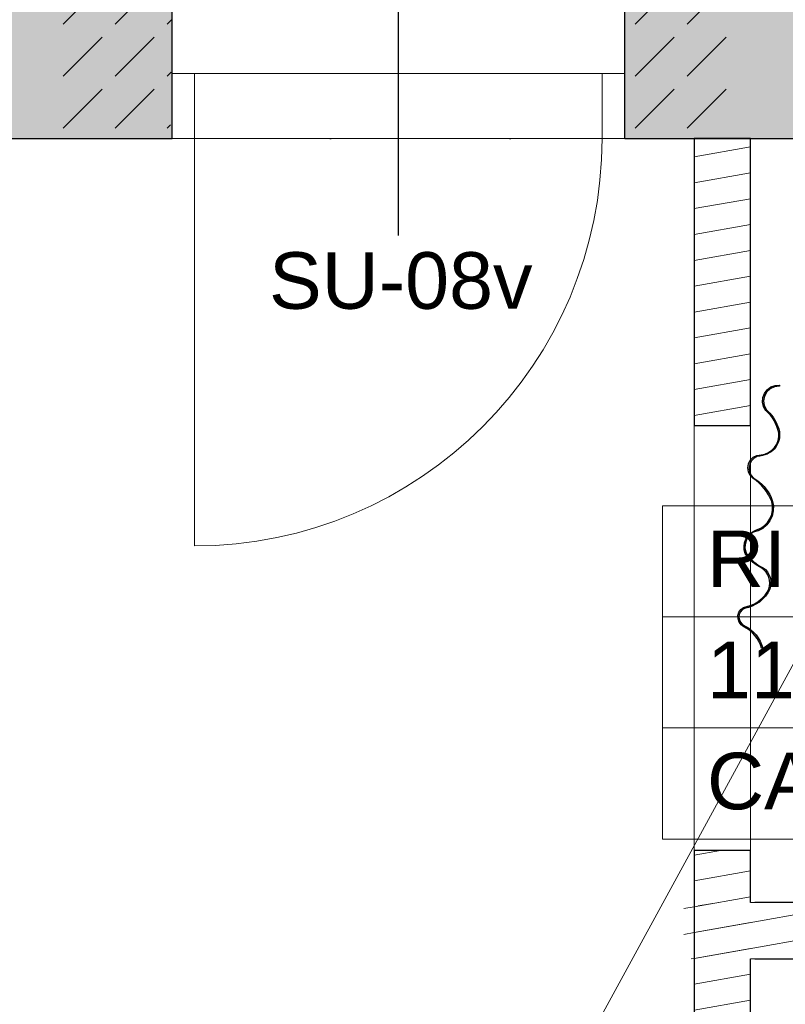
# Model space of a CAD drawing. Header units: millimetres. Extents: x -63554 to 200, y -19084 to 40052.
# Tile 36 of 120: x -46314 to -44961, y -1640 to 100. Entities that reach past the tile are written whole.
import ezdxf
from ezdxf.enums import TextEntityAlignment as Align

# ---------------------------------------------------------------- set-up
doc = ezdxf.new("R2010")
doc.units = ezdxf.units.MM
doc.header["$MEASUREMENT"] = 0
doc.linetypes.add('Dotted', pattern=[317.499995, 0, -317.499995])
for name, color, linetype in [('014_Ruumi netopind', 7, 'Continuous'), ('1232_Kandvad vaheseinad', 7, 'Continuous'), ('New_014_Ruumi netopind', 7, 'Continuous'), ('New_1311_Vaheseinad', 7, 'Continuous'), ('New_Archicad Door Markers', 7, 'Continuous'), ('New_Archicad Doors', 7, 'Continuous'), ('New_SA-mööbel', 7, 'Continuous')]:
    doc.layers.add(name, color=color, linetype=linetype)
for name, color, linetype, lineweight in [('1232_Kandvad vaheseinad_Pen_No__101', 252, 'Continuous', 13), ('1232_Kandvad vaheseinad_Pen_No__41', 7, 'Continuous', 25), ('2D Drafting - General.AR_Pen_No__20', 1, 'Continuous', 0), ('_trapid_Pen_No__141', 7, 'Continuous', 20), ('Archicad Zone Stamps_Pen_No__1', 7, 'Continuous', 13), ('Archicad Zone Stamps_Pen_No__7', 7, 'Continuous', 35), ('New_1311_Vaheseinad_Pen_No__101', 252, 'Continuous', 13), ('New_1311_Vaheseinad_Pen_No__41', 7, 'Continuous', 25), ('New_1321_Põranda kattetarindid_Pen_No__41', 7, 'Continuous', 25), ('New_Archicad Door Markers_Pen_No__20', 1, 'Continuous', 0), ('New_Archicad Door Markers_Pen_No__7', 7, 'Continuous', 35), ('New_Archicad Doors_Pen_No__101', 252, 'Continuous', 13), ('New_Archicad Zone Stamps_Pen_No__1', 7, 'Continuous', 13), ('New_Archicad Zone Stamps_Pen_No__7', 7, 'Continuous', 35), ('New_SA-mööbel_Pen_No__41', 7, 'Continuous', 25)]:
    doc.layers.add(name, color=color, linetype=linetype, lineweight=lineweight)
doc.layers.add('New_Archicad Door Markers_Pen_No__5', color=7, linetype='Continuous', lineweight=25, true_color=0x40a5ff)
doc.layers.add('New_SA-mööbel_Pen_No__93', color=7, linetype='Continuous', lineweight=13, true_color=0xa2a233)
doc.styles.add('GENERATED_STYLE_1', font='arial.ttf')
doc.styles.add('GENERATED_STYLE_2', font='arial.ttf')
pattern_1 = [(10, (0, 0), (-7.81417, 44.316348), [])]
pattern_2 = [(45, (0, 0), (-91.92388, 91.92388), [97.5, -32.5]), (45, (4e-14, 91.92), (-91.92388, 91.92388), [97.5, -32.5])]

# ---------------------------------------------------------------- blocks, each defined once
blk = doc.blocks.new('WC_118_26_1', base_point=(-45586.5, 613.8))
at = {"layer": 'New_Archicad Zone Stamps_Pen_No__1', "color": 7, "linetype": 'Continuous', "lineweight": 13}
for p, q in [((-45177.9, 908.4), (-45995.1, 908.4)), ((-45995.1, 908.4), (-45995.1, 319.1)), ((-45995.1, 908.4), (-45177.9, 908.4)), ((-45995.1, 712), (-45995.1, 908.4)), ((-45177.9, 319.1), (-45177.9, 908.4)), ((-45177.9, 908.4), (-45177.9, 712)), ((-45177.9, 712), (-45995.1, 712)), ((-45995.1, 712), (-45177.9, 712)), ((-45995.1, 515.5), (-45995.1, 712)), ((-45177.9, 712), (-45177.9, 515.5)), ((-45177.9, 515.5), (-45995.1, 515.5)), ((-45995.1, 515.5), (-45177.9, 515.5)), ((-45995.1, 319.1), (-45995.1, 515.5)), ((-45177.9, 515.5), (-45177.9, 319.1)), ((-45995.1, 319.1), (-45177.9, 319.1)), ((-45177.9, 319.1), (-45995.1, 319.1))]:
    blk.add_line(p, q, dxfattribs=at)
at = {"layer": 'New_Archicad Zone Stamps_Pen_No__7', "color": 7, "lineweight": 35, "insert": (-45649.8, 470.3), "char_height": 100, "attachment_point": 1, "style": 'GENERATED_STYLE_2'}
blk.add_mtext('\\A1;{\\pql;\\pt0,350;\\fArial|b0|i0|c0|p0;\\W1.000000;1.8\\fArial|b0|i0|c0|p0;\\W1.000000;\\A1{\\H.66x;\\S^  ;}\\fArial|b0|i0|c0|p0;\\W1.000000; m\\fArial|b0|i0|c0|p0;\\W1.000000;\\A1{\\H.66x;\\S2^  ;}}', dxfattribs=at)
at = {"layer": 'New_Archicad Zone Stamps_Pen_No__7', "color": 7, "lineweight": 35, "style": 'GENERATED_STYLE_2'}
for tag, p in [('DUMMY_861', (-45256.5, 888.8)), ('ROOM_NAME', (-45916.5, 864.6)), ('DUMMY_862', (-45256.5, 692.3)), ('ROOM_NUMBER', (-45916.5, 668.2)), ('ceilingCode', (-45916.5, 471.7))]:
    blk.add_attdef(tag, text='', height=100, dxfattribs=at).set_placement(p, align=Align.TOP_LEFT)
blk = doc.blocks.new('RIIETUSBOKS_114.3_39_1', base_point=(-44638.5, -1053.6))
at = {"layer": 'Archicad Zone Stamps_Pen_No__1', "color": 7, "linetype": 'Continuous', "lineweight": 13}
for p, q in [((-44098.9, -759), (-45178.1, -759)), ((-45178.1, -759), (-45178.1, -1348.3)), ((-45178.1, -759), (-44098.9, -759)), ((-45178.1, -955.4), (-45178.1, -759)), ((-44098.9, -1348.3), (-44098.9, -759)), ((-44098.9, -759), (-44098.9, -955.4)), ((-44098.9, -955.4), (-45178.1, -955.4)), ((-45178.1, -955.4), (-44098.9, -955.4)), ((-45178.1, -1151.8), (-45178.1, -955.4)), ((-44098.9, -955.4), (-44098.9, -1151.8)), ((-44098.9, -1151.8), (-45178.1, -1151.8)), ((-45178.1, -1151.8), (-44098.9, -1151.8)), ((-45178.1, -1348.3), (-45178.1, -1151.8)), ((-44098.9, -1151.8), (-44098.9, -1348.3)), ((-45178.1, -1348.3), (-44098.9, -1348.3)), ((-44098.9, -1348.3), (-45178.1, -1348.3))]:
    blk.add_line(p, q, dxfattribs=at)
at = {"layer": 'Archicad Zone Stamps_Pen_No__7', "color": 7, "lineweight": 35, "insert": (-44570.8, -1197.1), "char_height": 100, "attachment_point": 1, "style": 'GENERATED_STYLE_2'}
blk.add_mtext('\\A1;{\\pql;\\pt0,350;\\fArial|b0|i0|c0|p0;\\W1.000000;1.4\\fArial|b0|i0|c0|p0;\\W1.000000;\\A1{\\H.66x;\\S^  ;}\\fArial|b0|i0|c0|p0;\\W1.000000; m\\fArial|b0|i0|c0|p0;\\W1.000000;\\A1{\\H.66x;\\S2^  ;}}', dxfattribs=at)
at = {"layer": 'Archicad Zone Stamps_Pen_No__7', "color": 7, "lineweight": 35, "style": 'GENERATED_STYLE_2'}
for tag, p in [('DUMMY_861', (-44177.4, -778.6)), ('ROOM_NAME', (-45099.5, -802.8)), ('DUMMY_862', (-44177.4, -975)), ('ROOM_NUMBER', (-45099.5, -999.2)), ('ceilingCode', (-45099.5, -1195.6))]:
    blk.add_attdef(tag, text='', height=100, dxfattribs=at).set_placement(p, align=Align.TOP_LEFT)
blk = doc.blocks.new('D Marker 26_25')
at = {"layer": 'New_Archicad Door Markers_Pen_No__5', "color": 161, "linetype": 'Continuous', "lineweight": 25, "true_color": 0x40a5ff}
blk.add_line((0, -491.4), (0, 300), dxfattribs=at)
at = {"layer": 'New_Archicad Door Markers_Pen_No__7', "color": 7, "lineweight": 35, "insert": (-228.6, -622.4), "char_height": 100, "attachment_point": 7, "style": 'GENERATED_STYLE_1'}
blk.add_mtext('\\A1;{\\pql;\\pt0;\\fArial|b0|i0|c0|p0;\\W1.000000;SU-08v\\fArial|b0|i0|c0|p0;\\W1.000000;\\fArial|b0|i0|c0|p0;\\W1.000000;\\fArial|b0|i0|c0|p0;\\W1.000000;}', dxfattribs=at)
blk = doc.blocks.new('Door 26[49]_1')
at = {"layer": 'New_Archicad Doors_Pen_No__101', "color": 252, "linetype": 'Continuous', "lineweight": 13}
for p, q in [((-46045, 5), (-46045, 210)), ((-45245, 5), (-45245, 210)), ((-46005, 5), (-46045, 5)), ((-46045, 5), (-46045, -110)), ((-46045, -110), (-46045, 5)), ((-46045, -110), (-46045, 5)), ((-46005, 5), (-45285, 5)), ((-46005, -110), (-46005, 5)), ((-45245, 5), (-45285, 5)), ((-45285, 5), (-45285, -110)), ((-45245, -110), (-45245, 5)), ((-45245, -110), (-45245, 5)), ((-45245, -110), (-45245, 5)), ((-46045, -110), (-46005, -110)), ((-45285, -110), (-46005, -110)), ((-46005, -110), (-46005, -830)), ((-45285, -110), (-45245, -110))]:
    blk.add_line(p, q, dxfattribs=at)
blk.add_arc((-46005, -110), 720, 270, 0, dxfattribs=at)
at = {"layer": 'New_Archicad Door Markers', "color": 161, "lineweight": 25, "true_color": 0x40a5ff, "zscale": 1000}
blk.add_blockref('D Marker 26_25', (-45645, 210), dxfattribs=at)
blk = doc.blocks.new('D Marker 26_26')
at = {"layer": 'New_Archicad Door Markers_Pen_No__5', "color": 161, "linetype": 'Continuous', "lineweight": 25, "true_color": 0x40a5ff}
blk.add_line((0, -491.4), (0, 300), dxfattribs=at)
at = {"layer": 'New_Archicad Door Markers_Pen_No__20', "color": 1, "lineweight": 0, "insert": (-207.4, -820.8), "char_height": 100, "attachment_point": 7, "style": 'GENERATED_STYLE_2'}
blk.add_mtext('\\A1;{\\pql;\\pt0;\\fArial|b0|i0|c0|p0;\\W1.000000;EI30/Sa\\fArial|b0|i0|c0|p0;\\W1.000000;\\fArial|b0|i0|c0|p0;\\H0.666667x;\\W1.000000;\\fArial|b0|i0|c0|p0;\\H1.500000x;\\W1.000000;}', dxfattribs=at)
at = {"layer": 'New_Archicad Door Markers_Pen_No__7', "color": 7, "lineweight": 35, "insert": (-270.5, -622.5), "char_height": 100, "attachment_point": 7, "style": 'GENERATED_STYLE_1'}
blk.add_mtext('\\A1;{\\pql;\\pt0;\\fArial|b0|i0|c0|p0;\\W1.000000;TSU-03v\\fArial|b0|i0|c0|p0;\\W1.000000;\\fArial|b0|i0|c0|p0;\\W1.000000;\\fArial|b0|i0|c0|p0;\\W1.000000;}', dxfattribs=at)
blk = doc.blocks.new('Door 26[50]_1')
at = {"layer": 'New_Archicad Doors_Pen_No__101', "color": 252, "linetype": 'Continuous', "lineweight": 13}
for p, q in [((-47195, 5), (-47195, 210)), ((-46395, 5), (-46395, 210)), ((-47155, 5), (-47195, 5)), ((-47195, 5), (-47195, -110)), ((-47195, -110), (-47195, 5)), ((-47195, -110), (-47195, 5)), ((-47155, 5), (-46435, 5)), ((-47155, -110), (-47155, 5)), ((-46395, 5), (-46435, 5)), ((-46435, 5), (-46435, -110)), ((-46395, -110), (-46395, 5)), ((-46395, -110), (-46395, 5)), ((-46395, -110), (-46395, 5)), ((-47195, -110), (-47155, -110)), ((-46435, -110), (-47155, -110)), ((-47155, -110), (-47155, -830)), ((-46435, -110), (-46395, -110))]:
    blk.add_line(p, q, dxfattribs=at)
blk.add_arc((-47155, -110), 720, 270, 0, dxfattribs=at)
at = {"layer": 'New_Archicad Door Markers', "color": 161, "lineweight": 25, "true_color": 0x40a5ff, "zscale": 1000}
blk.add_blockref('D Marker 26_26', (-46795, 210), dxfattribs=at)
blk = doc.blocks.new('Wall_178_1', base_point=(-47650, 210))
at = {"layer": '1232_Kandvad vaheseinad_Pen_No__101', "linetype": 'Continuous', "lineweight": 0, "true_color": 0x4c4c4c}
for points in [[(-47650, -110), (-47195, -110), (-47195, 210), (-47650, 210)], [(-46395, -110), (-46045, -110), (-46045, 210), (-46395, 210)], [(-45245, -110), (-44560.6, -110), (-44560.6, 210), (-45245, 210)]]:
    blk.add_hatch(color=251, dxfattribs=at).paths.add_polyline_path(points)
at = {"layer": '1232_Kandvad vaheseinad_Pen_No__41', "color": 7, "linetype": 'Continuous', "lineweight": 25}
for p, q in [((-47195, 5), (-47195, 210)), ((-46395, 5), (-46395, 210)), ((-46045, 5), (-46045, 210)), ((-45245, 5), (-45245, 210)), ((-47195, -110), (-47195, 5)), ((-46395, -110), (-46395, 5)), ((-46045, -110), (-46045, 5)), ((-45245, -110), (-45245, 5))]:
    blk.add_line(p, q, dxfattribs=at)
at = {"layer": '1232_Kandvad vaheseinad_Pen_No__41', "color": 7, "linetype": 'Continuous', "lineweight": 25, "flags": 128}
for points in [[(-47195, 210), (-47650, 210)], [(-46045, 210), (-46395, 210)], [(-44560.6, 210), (-45245, 210)], [(-47650, -110), (-47195, -110)], [(-46395, -110), (-46045, -110)], [(-45245, -110), (-44560.6, -110)]]:
    blk.add_lwpolyline(points, dxfattribs=at)
at = {"layer": 'New_Archicad Doors', "color": 252, "linetype": 'Continuous', "lineweight": 13}
for name in ['Door 26[50]_1', 'Door 26[49]_1']:
    blk.add_blockref(name, (0, 0), dxfattribs=at)
blk = doc.blocks.new('Simple Door Opening[53]_1')
at = {"layer": 'New_Archicad Doors_Pen_No__101', "color": 252, "linetype": 'Continuous', "lineweight": 13}
for p, q in [((-45022.4, -618.1), (-45122.4, -618.1)), ((-45022.4, -1368.1), (-45122.4, -1368.1))]:
    blk.add_line(p, q, dxfattribs=at)
blk = doc.blocks.new('Wall_185_1', base_point=(-45122.4, -110))
at = {"layer": 'New_1311_Vaheseinad_Pen_No__101', "linetype": 'Continuous', "lineweight": 13}
h = blk.add_hatch(dxfattribs=at)
h.set_pattern_fill('WOOD_0001', color=252, style=0, pattern_type=2)
h.set_pattern_definition(pattern_1)
h.paths.add_polyline_path([(-45022.4, -110), (-45122.4, -110), (-45122.4, -618.1), (-45022.4, -618.1)])
h = blk.add_hatch(dxfattribs=at)
h.set_pattern_fill('WOOD_0001', color=252, style=0, pattern_type=2)
h.set_pattern_definition(pattern_1)
h.paths.add_polyline_path([(-45122.4, -2810), (-45022.4, -2810), (-45022.4, -1368.1), (-45122.4, -1368.1)])
at = {"layer": 'New_1311_Vaheseinad_Pen_No__41', "color": 7, "linetype": 'Continuous', "lineweight": 25}
for p, q in [((-45022.4, -618.1), (-45122.4, -618.1)), ((-45022.4, -1368.1), (-45122.4, -1368.1))]:
    blk.add_line(p, q, dxfattribs=at)
at = {"layer": 'New_1311_Vaheseinad_Pen_No__41', "color": 7, "linetype": 'Continuous', "lineweight": 25, "flags": 128}
for points in [[(-45122.4, -110), (-45122.4, -618.1)], [(-45022.4, -110), (-45122.4, -110)], [(-45022.4, -618.1), (-45022.4, -110)], [(-45122.4, -1368.1), (-45122.4, -2910)], [(-45022.4, -1460), (-45022.4, -1368.1)], [(-45022.4, -2810), (-45022.4, -1560)]]:
    blk.add_lwpolyline(points, dxfattribs=at)
at = {"layer": 'New_Archicad Doors', "color": 252, "linetype": 'Continuous', "lineweight": 13}
blk.add_blockref('Simple Door Opening[53]_1', (0, 0), dxfattribs=at)
blk = doc.blocks.new('Wall_188_1', base_point=(-43922.4, -1460))
at = {"layer": 'New_1311_Vaheseinad_Pen_No__101', "linetype": 'Continuous', "lineweight": 13}
h = blk.add_hatch(dxfattribs=at)
h.set_pattern_fill('WOOD_0001', color=252, style=0, pattern_type=2)
h.set_pattern_definition(pattern_1)
h.paths.add_polyline_path([(-45140.4, -1460), (-45140.4, -1560), (-45122.4, -1560), (-45122.4, -1460)])
h = blk.add_hatch(dxfattribs=at)
h.set_pattern_fill('WOOD_0001', color=252, style=0, pattern_type=2)
h.set_pattern_definition(pattern_1)
h.paths.add_polyline_path([(-45115.2, -1460), (-45115.2, -1560), (-45015.2, -1560), (-45015.2, -1460)])
h = blk.add_hatch(dxfattribs=at)
h.set_pattern_fill('WOOD_0001', color=252, style=0, pattern_type=2)
h.set_pattern_definition(pattern_1)
h.paths.add_polyline_path([(-45015.2, -1460), (-45015.2, -1560), (-44022.4, -1560), (-44022.4, -1460)])
at = {"layer": 'New_1311_Vaheseinad_Pen_No__41', "color": 7, "linetype": 'Continuous', "lineweight": 25, "flags": 128}
for points in [[(-44022.4, -1460), (-45015.2, -1460)], [(-45015.2, -1560), (-44022.4, -1560)]]:
    blk.add_lwpolyline(points, dxfattribs=at)
blk = doc.blocks.new('Morph_3_1')
at = {"layer": 'New_SA-mööbel_Pen_No__93', "linetype": 'Continuous', "lineweight": 0, "true_color": 0x28280c}
blk.add_hatch(color=38, dxfattribs=at).paths.add_polyline_path([(-45043, -947.4), (-45044.8, -953.1), (-45044.7, -959), (-45042.8, -964.6), (-45039.2, -969.4), (-45034.4, -972.8), (-45028.9, -975.9), (-45023.7, -979.6), (-45019, -983.8), (-45014.7, -988.5), (-45010.9, -993.6), (-45007.7, -999.1), (-45005.1, -1004.9), (-45003.2, -1010.9), (-45000.9, -1010.2), (-45003, -1004), (-45005.6, -998.1), (-45008.9, -992.5), (-45012.8, -987.2), (-45017.2, -982.4), (-45022, -978.1), (-45027.4, -974.4), (-45033, -971.2), (-45037.1, -968.6), (-45040.2, -965), (-45042.3, -960.7), (-45043, -956), (-45042.4, -951.2), (-45040.5, -946.8), (-45037.5, -943.1), (-45033.5, -940.4), (-45026.4, -938.9), (-45019.4, -936.5), (-45012.9, -933.2), (-45006.7, -929.2), (-45001.2, -924.4), (-44996.2, -919), (-44992, -913), (-44988.5, -906.5), (-44987.1, -901.4), (-44986.5, -896.1), (-44986.8, -890.7), (-44988, -885.5), (-44990, -880.6), (-44992.8, -876), (-44996.2, -871.9), (-45000.4, -868.5), (-45004.7, -866.3), (-45008.8, -863.8), (-45012.8, -861), (-45016.6, -858), (-45020.2, -854.8), (-45023.6, -851.3), (-45026.7, -847.7), (-45029.7, -843.8), (-45031.5, -838.7), (-45032.4, -833.3), (-45032.2, -827.9), (-45031.1, -822.6), (-45029, -817.6), (-45026, -813.1), (-45022.2, -809.2), (-45017.8, -806), (-45008.9, -803.4), (-45000.8, -799), (-44993.7, -793), (-44988.2, -785.6), (-44984.3, -777.2), (-44982.3, -768.2), (-44982.2, -758.9), (-44984.1, -749.8), (-44986.2, -744.5), (-44988.7, -739.4), (-44991.6, -734.4), (-44994.9, -729.7), (-44998.5, -725.2), (-45002.5, -721.1), (-45006.7, -717.3), (-45011.3, -713.8), (-45016.9, -710.2), (-45021.4, -705.1), (-45024.1, -699), (-45024.9, -692.4), (-45023.8, -685.7), (-45020.8, -679.8), (-45016.1, -674.9), (-45010.3, -671.6), (-45005.9, -671.3), (-45001.7, -670.5), (-44997.5, -669.3), (-44993.4, -667.8), (-44989.5, -665.8), (-44985.9, -663.5), (-44982.4, -660.8), (-44979.3, -657.8), (-44977.1, -654.5), (-44975.2, -651), (-44973.6, -647.4), (-44972.4, -643.6), (-44971.6, -639.7), (-44971.2, -635.7), (-44971.2, -631.7), (-44971.5, -627.8), (-44972.7, -623.3), (-44974.2, -618.9), (-44976, -614.7), (-44978, -610.5), (-44980.2, -606.5), (-44982.8, -602.6), (-44985.5, -598.9), (-44988.5, -595.3), (-44994.5, -589.4), (-44998.3, -581.9), (-44999.6, -573.6), (-44998.1, -565.3), (-44994, -557.9), (-44987.8, -552.2), (-44980.2, -548.7), (-44971.8, -547.9), (-44971, -545.8), (-44979.1, -546.3), (-44986.7, -549.1), (-44993.2, -553.9), (-44998, -560.4), (-45000.8, -568), (-45001.2, -576.1), (-44999.4, -583.9), (-44995.3, -590.9), (-44991.2, -594.9), (-44987.4, -599.2), (-44983.9, -603.8), (-44980.8, -608.6), (-44978.2, -613.7), (-44975.9, -619), (-44974.1, -624.4), (-44972.8, -630), (-44972.6, -637), (-44973.8, -643.8), (-44976.3, -650.3), (-44980.1, -656.2), (-44985, -661.1), (-44990.7, -665), (-44997.2, -667.7), (-45004, -669), (-45011.2, -670), (-45017.8, -673.2), (-45023, -678.3), (-45026.4, -684.7), (-45027.6, -691.9), (-45026.4, -699.1), (-45023.1, -705.6), (-45017.9, -710.7), (-45012.5, -714.6), (-45007.4, -718.9), (-45002.7, -723.6), (-44998.3, -728.6), (-44994.3, -733.9), (-44990.8, -739.5), (-44987.6, -745.4), (-44984.9, -751.5), (-44983.5, -759.2), (-44983.6, -767.1), (-44985.2, -774.8), (-44988.2, -782.1), (-44992.6, -788.6), (-44998.1, -794.2), (-45004.6, -798.7), (-45011.8, -801.8), (-45017.8, -804.3), (-45023.1, -808), (-45027.6, -812.7), (-45031, -818.2), (-45033.2, -824.3), (-45034.1, -830.8), (-45033.6, -837.2), (-45031.8, -843.5), (-45029.1, -847.6), (-45026, -851.6), (-45022.7, -855.3), (-45019.1, -858.8), (-45015.2, -861.9), (-45011.1, -864.8), (-45006.8, -867.3), (-45002.3, -869.5), (-44998.3, -872.7), (-44994.9, -876.6), (-44992.1, -880.9), (-44990.1, -885.7), (-44988.9, -890.7), (-44988.5, -895.8), (-44988.9, -901), (-44990.1, -905.9), (-44993.2, -911.7), (-44996.9, -917), (-45001.2, -921.8), (-45006, -926.2), (-45011.3, -929.9), (-45017, -933), (-45023, -935.5), (-45029.2, -937.2), (-45034.8, -939.1), (-45039.6, -942.6)])
at = {"layer": 'New_SA-mööbel_Pen_No__41', "color": 7, "linetype": 'Continuous', "lineweight": 25, "flags": 128}
for points in [[(-45003.2, -1010.9), (-45005.1, -1004.9), (-45007.7, -999.1), (-45010.9, -993.6), (-45014.7, -988.5), (-45019, -983.8), (-45023.7, -979.6), (-45028.9, -975.9), (-45034.4, -972.8), (-45039.2, -969.4), (-45042.8, -964.6), (-45044.7, -959), (-45044.8, -953.1), (-45043, -947.4), (-45039.6, -942.6), (-45034.8, -939.1), (-45029.2, -937.2), (-45023, -935.5), (-45017, -933), (-45011.3, -929.9), (-45006, -926.2), (-45001.2, -921.8), (-44996.9, -917), (-44993.2, -911.7), (-44990.1, -905.9), (-44988.9, -901), (-44988.5, -895.8), (-44988.9, -890.7), (-44990.1, -885.7), (-44992.1, -880.9), (-44994.9, -876.6), (-44998.3, -872.7), (-45002.3, -869.5), (-45006.8, -867.3), (-45011.1, -864.8), (-45015.2, -861.9), (-45019.1, -858.8), (-45022.7, -855.3), (-45026, -851.6), (-45029.1, -847.6), (-45031.8, -843.5), (-45033.6, -837.2), (-45034.1, -830.8), (-45033.2, -824.3), (-45031, -818.2), (-45027.6, -812.7), (-45023.1, -808), (-45017.8, -804.3), (-45011.8, -801.8), (-45004.6, -798.7), (-44998.1, -794.2), (-44992.6, -788.6), (-44988.2, -782.1), (-44985.2, -774.8), (-44983.6, -767.1), (-44983.5, -759.2), (-44984.9, -751.5), (-44987.6, -745.4), (-44990.8, -739.5), (-44994.3, -733.9), (-44998.3, -728.6), (-45002.7, -723.6), (-45007.4, -718.9), (-45012.5, -714.6), (-45017.9, -710.7), (-45023.1, -705.6), (-45026.4, -699.1), (-45027.6, -691.9), (-45026.4, -684.7), (-45023, -678.3), (-45017.8, -673.2), (-45011.2, -670), (-45004, -669), (-44997.2, -667.7), (-44990.7, -665), (-44985, -661.1), (-44980.1, -656.2), (-44976.3, -650.3), (-44973.8, -643.8), (-44972.6, -637), (-44972.8, -630), (-44974.1, -624.4), (-44975.9, -619), (-44978.2, -613.7), (-44980.8, -608.6), (-44983.9, -603.8), (-44987.4, -599.2), (-44991.2, -594.9), (-44995.3, -590.9), (-44999.4, -583.9), (-45001.2, -576.1), (-45000.8, -568), (-44998, -560.4), (-44993.2, -553.9), (-44986.7, -549.1), (-44979.1, -546.3), (-44971, -545.8)], [(-44971.8, -547.9), (-44980.2, -548.7), (-44987.8, -552.2), (-44994, -557.9), (-44998.1, -565.3), (-44999.6, -573.6), (-44998.3, -581.9), (-44994.5, -589.4), (-44988.5, -595.3), (-44985.5, -598.9), (-44982.8, -602.6), (-44980.2, -606.5), (-44978, -610.5), (-44976, -614.7), (-44974.2, -618.9), (-44972.7, -623.3), (-44971.5, -627.8), (-44971.2, -631.7), (-44971.2, -635.7), (-44971.6, -639.7), (-44972.4, -643.6), (-44973.6, -647.4), (-44975.2, -651), (-44977.1, -654.5), (-44979.3, -657.8), (-44982.4, -660.8), (-44985.9, -663.5), (-44989.5, -665.8), (-44993.4, -667.8), (-44997.5, -669.3), (-45001.7, -670.5), (-45005.9, -671.3), (-45010.3, -671.6), (-45016.1, -674.9), (-45020.8, -679.8), (-45023.8, -685.7), (-45024.9, -692.4), (-45024.1, -699), (-45021.4, -705.1), (-45016.9, -710.2), (-45011.3, -713.8), (-45006.7, -717.3), (-45002.5, -721.1), (-44998.5, -725.2), (-44994.9, -729.7), (-44991.6, -734.4), (-44988.7, -739.4), (-44986.2, -744.5), (-44984.1, -749.8), (-44982.2, -758.9), (-44982.3, -768.2), (-44984.3, -777.2), (-44988.2, -785.6), (-44993.7, -793), (-45000.8, -799), (-45008.9, -803.4), (-45017.8, -806), (-45022.2, -809.2), (-45026, -813.1), (-45029, -817.6), (-45031.1, -822.6), (-45032.2, -827.9), (-45032.4, -833.3), (-45031.5, -838.7), (-45029.7, -843.8), (-45026.7, -847.7), (-45023.6, -851.3), (-45020.2, -854.8), (-45016.6, -858), (-45012.8, -861), (-45008.8, -863.8), (-45004.7, -866.3), (-45000.4, -868.5), (-44996.2, -871.9), (-44992.8, -876), (-44990, -880.6), (-44988, -885.5), (-44986.8, -890.7), (-44986.5, -896.1), (-44987.1, -901.4), (-44988.5, -906.5), (-44992, -913), (-44996.2, -919), (-45001.2, -924.4), (-45006.7, -929.2), (-45012.9, -933.2), (-45019.4, -936.5), (-45026.4, -938.9), (-45033.5, -940.4), (-45037.5, -943.1), (-45040.5, -946.8), (-45042.4, -951.2), (-45043, -956), (-45042.3, -960.7), (-45040.2, -965), (-45037.1, -968.6), (-45033, -971.2), (-45027.4, -974.4), (-45022, -978.1), (-45017.2, -982.4), (-45012.8, -987.2), (-45008.9, -992.5), (-45005.6, -998.1), (-45003, -1004), (-45000.9, -1010.2)], [(-44971, -545.8), (-44971.8, -547.9)], [(-45000.9, -1010.2), (-45003.2, -1010.9)]]:
    blk.add_lwpolyline(points, dxfattribs=at)

msp = doc.modelspace()

# ---------------------------------------------------------------- hatches: boundary and pattern name
at = {"layer": '2D Drafting - General.AR_Pen_No__20', "linetype": 'Continuous', "lineweight": 0}
h = msp.add_hatch(dxfattribs=at)
h.set_pattern_fill('DASHED_0001', color=1, style=0, pattern_type=2)
h.set_pattern_definition(pattern_2)
h.paths.add_polyline_path([(-46245, 211.7), (-46045, 210), (-46047.7, -110.8), (-46247.7, -109.2)])
h = msp.add_hatch(dxfattribs=at)
h.set_pattern_fill('DASHED_0001', color=1, style=0, pattern_type=2)
h.set_pattern_definition(pattern_2)
h.paths.add_polyline_path([(-45242.3, 211.7), (-45042.3, 210), (-45045, -110.8), (-45245, -109.2)])

# ---------------------------------------------------------------- linework, layer by layer
at = {"layer": '014_Ruumi netopind', "color": 254, "linetype": 'Continuous', "lineweight": 0, "true_color": 0xfdf2d0, "flags": 128}
for points in [[(-45022.4, -110), (-45022.4, -1460), (-44022.4, -1460), (-44022.4, -110)], [(-45022.4, -1560), (-45022.4, -2810), (-44022.4, -2810), (-44022.4, -1560)]]:
    msp.add_lwpolyline(points, close=True, dxfattribs=at)
at = {"layer": '_trapid_Pen_No__141', "color": 7, "linetype": 'Continuous', "lineweight": 20, "flags": 128}
msp.add_lwpolyline([(-45880, -2748.2), (-44440, -110)], dxfattribs=at)
at = {"layer": 'New_014_Ruumi netopind', "color": 254, "linetype": 'Continuous', "lineweight": 0, "true_color": 0xfdf2d0, "flags": 128}
msp.add_lwpolyline([(-41590, -6180), (-41540, -6180), (-41540, -470), (-41590, -470), (-41590, -110), (-43922.4, -110), (-43922.4, -2910), (-45122.4, -2910), (-45122.4, -110), (-46125, -110), (-47195, -110), (-47195, -565), (-47650, -565), (-47650, -6130.1), (-44590, -6130.1), (-44590, -6180), (-44290, -6180)], close=True, dxfattribs=at)
at = {"layer": 'New_1321_Põranda kattetarindid_Pen_No__41', "color": 7, "linetype": 'Dotted', "lineweight": 25, "flags": 128}
msp.add_lwpolyline([(-47590, -12510.1), (-29375, -12510.1), (-29375, -6380), (-35355, -6380), (-35355, -110), (-47650, -110), (-47650, -6130.1), (-44440, -6130.1), (-44439.7, -6467.6), (-47589.7, -6470.1)], close=True, dxfattribs=at)

# ---------------------------------------------------------------- block references
at = {"layer": '014_Ruumi netopind', "color": 252, "linetype": 'Continuous', "lineweight": 13}
msp.add_blockref('RIIETUSBOKS_114.3_39_1', (-44638.5, -1053.6), dxfattribs=at).add_auto_attribs({'ROOM_NAME': 'RIIETUSBOKS', 'ROOM_NUMBER': '114.3', 'ceilingCode': 'CA: '})
at = {"layer": '1232_Kandvad vaheseinad', "color": 7, "lineweight": 25}
msp.add_blockref('Wall_178_1', (-47650, 210), dxfattribs=at)
at = {"layer": 'New_014_Ruumi netopind', "color": 252, "linetype": 'Continuous', "lineweight": 13}
msp.add_blockref('WC_118_26_1', (-45586.5, 613.8), dxfattribs=at).add_auto_attribs({'ROOM_NAME': 'WC', 'ROOM_NUMBER': '118', 'ceilingCode': 'CA: '})
at = {"layer": 'New_1311_Vaheseinad', "color": 7, "lineweight": 25}
for name, p in [('Wall_185_1', (-45122.4, -110)), ('Wall_188_1', (-43922.4, -1460))]:
    msp.add_blockref(name, p, dxfattribs=at)
at = {"layer": 'New_SA-mööbel', "linetype": 'Continuous', "lineweight": 0}
msp.add_blockref('Morph_3_1', (0, 0), dxfattribs=at)

doc.saveas('drawing.dxf')
